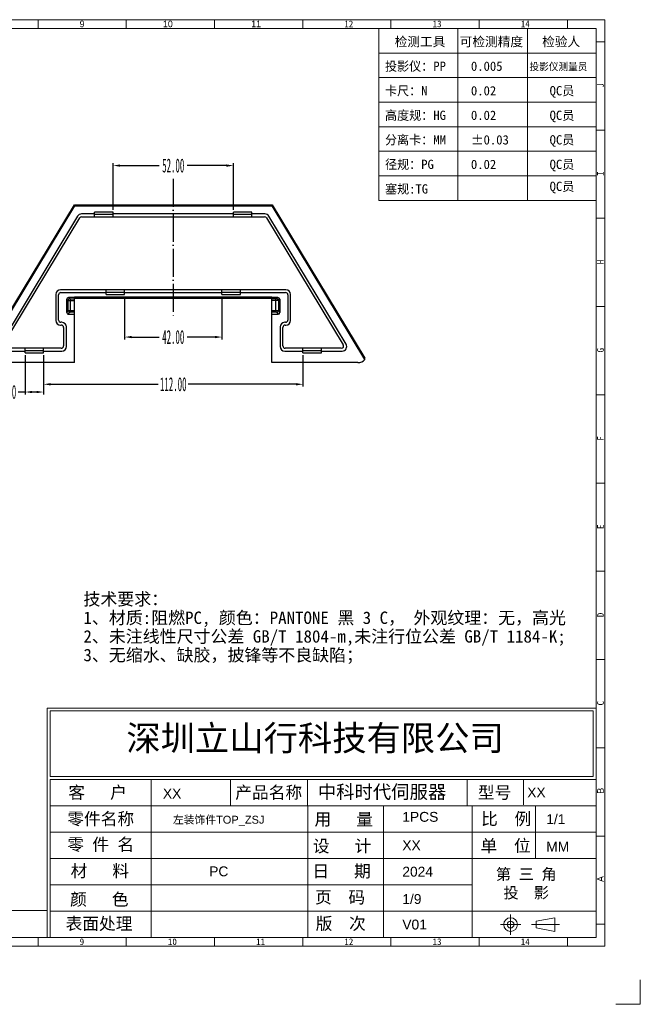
# Model space of a CAD drawing. Header units: millimetres. Extents: x 3062 to 3692, y 2103 to 2548.
# Tile 6 of 6: x 3424 to 3692, y 2103 to 2528. Entities that reach past the tile are written whole.
import ezdxf

# ---------------------------------------------------------------- set-up
doc = ezdxf.new("R2010")
doc.units = ezdxf.units.MM
for name, pattern in [('ACAD_ISO04W100', [30, 24, -3, 0, -3]), ('CENTERLINE', [30, 12, -1.5, 3, -1.5, 12]), ('PHANTOM', [0.8, 0.45, -0.05, 0.1, -0.05, 0.1, -0.05]), ('SLD-实线', [0])]:
    doc.linetypes.add(name, pattern=pattern)
for name, color, linetype in [('35002034-01_DXF_TEXT', 7, 'Continuous'), ('DEFAULT_3', 7, 'PHANTOM'), ('FRAME', 4, 'Continuous'), ('蓝色线', 5, 'SLD-实线')]:
    doc.layers.add(name, color=color, linetype=linetype)
doc.layers.add('框', color=1, linetype='CENTERLINE', lineweight=5)
doc.styles.add('s', font='txt')
doc.styles.add('SIMPLEX', font='SIMPLEX.shx', dxfattribs={"height": 3.5})
doc.styles.add('SLDTEXTSTYLE1', font='TXT', dxfattribs={"width": 0.469})
doc.styles.add('SLDTEXTSTYLE6', font='TXT', dxfattribs={"width": 0.7, "bigfont": 'bigfont'})
doc.styles.add('SLDTEXTSTYLE7', font='TXT', dxfattribs={"width": 0.7})
doc.styles.get("Standard").update_dxf_attribs({"font": 'arial.ttf'})
doc.styles.add('STYLE3', font='swissi.ttf', dxfattribs={"height": 3})
doc.dimstyles.new('副本 SLDDIMSTYLE1', dxfattribs={"dimtxt": 6, "dimasz": 3, "dimexe": 1, "dimexo": 1, "dimgap": 0.875, "dimtad": 0, "dimrnd": 1e-09, "dimzin": 4, "dimdsep": 46, "dimtxsty": 'SLDTEXTSTYLE1', "dimcen": 0.09, "dimclrd": 4, "dimclre": 4, "dimclrt": 6, "dimadec": 0, "dimazin": 0, "dimtfac": 1, "dimtofl": 0, "dimtmove": 0, "dimatfit": 3, "dimfxl": 0, "dimtolj": 1, "dimtzin": 12, "dimarcsym": 0})

# ---------------------------------------------------------------- blocks, each defined once
blk = doc.blocks.new('SW_TABLEANNOTATION_0')
at = {"layer": '蓝色线', "color": 0}
for p, q in [((0, 0), (0, -12.39)), ((95.59, 0), (0, 0)), ((95.59, -12.39), (95.59, 0)), ((0, -4.13), (95.59, -4.13)), ((11.95, -4.13), (11.95, -12.39)), ((21.18, -4.13), (21.18, -12.39)), ((30.4, -4.13), (30.4, -12.39)), ((39.63, -4.13), (39.63, -12.39)), ((51.58, -4.13), (51.58, -12.39)), ((64.89, -4.13), (64.89, -12.39)), ((79.56, -4.13), (79.56, -12.39)), ((0, -8.26), (95.59, -8.26)), ((0, -12.39), (95.59, -12.39))]:
    blk.add_line(p, q, dxfattribs=at)
at = {"layer": '蓝色线', "color": 0, "attachment_point": 1}
for s, insert, char_height, style in [('\\M+196A2\\M+1928D线\\M+190AB\\M+18EDA\\M+190A1\\M+18CF6\\M+18DB7\\M+19776\\M+18B81\\M+18169GB T1804-2000\\M+1816A', (30.32, -0.93), 2.11667, 'SLDTEXTSTYLE6'), ('\\M+18AEE\\M+1967B\\M+18EDA\\M+190A1', (2.2, -5.06), 2.1167, 'SLDTEXTSTYLE6'), ('0.5-3', (14.2, -5.06), 2.117, 'SLDTEXTSTYLE7'), ('\\M+181843-6', (23.43, -5.06), 2.1167, 'SLDTEXTSTYLE6'), ('\\M+181846-30', (32.18, -5.06), 2.1167, 'SLDTEXTSTYLE6'), ('\\M+1818430-120', (41.82, -5.06), 2.1167, 'SLDTEXTSTYLE6'), ('\\M+18184120-400', (53.98, -5.06), 2.1167, 'SLDTEXTSTYLE6'), ('\\M+18184400-1000', (67.5, -5.06), 2.1167, 'SLDTEXTSTYLE6'), ('\\M+181841000-2000', (82.38, -5.06), 2.1167, 'SLDTEXTSTYLE6'), ('\\M+18CF6\\M+18DB7', (4.09, -9.19), 2.1167, 'SLDTEXTSTYLE6'), ('\\M+5A1C00.05', (13.73, -9.19), 2.1167, 'SLDTEXTSTYLE7'), ('\\M+5A1C00.05', (22.95, -9.19), 2.1167, 'SLDTEXTSTYLE7'), ('\\M+5A1C00.1', (32.65, -9.19), 2.1167, 'SLDTEXTSTYLE7'), ('\\M+5A1C00.15', (42.77, -9.19), 2.1167, 'SLDTEXTSTYLE7'), ('\\M+5A1C00.2', (55.87, -9.19), 2.1167, 'SLDTEXTSTYLE7'), ('\\M+5A1C00.3', (69.86, -9.19), 2.1167, 'SLDTEXTSTYLE7'), ('\\M+5A1C00.5', (85.21, -9.19), 2.1167, 'SLDTEXTSTYLE7')]:
    blk.add_mtext(s, dxfattribs=dict(at, insert=insert, char_height=char_height, style=style))
blk = doc.blocks.new('*D87')
at = {"color": 4, "lineweight": -2}
for p, q in [((3425.96, 2383.62), (3425.96, 2366.73)), ((3433.96, 2383.62), (3433.96, 2366.73)), ((3425.96, 2367.73), (3422.96, 2367.73)), ((3430.96, 2367.73), (3428.96, 2367.73))]:
    blk.add_line(p, q, dxfattribs=at)
at = {"color": 4}
for points in [[(3428.96, 2368.23), (3428.96, 2367.23), (3425.96, 2367.73)], [(3430.96, 2368.23), (3430.96, 2367.23), (3433.96, 2367.73)]]:
    blk.add_solid(points, dxfattribs=at)
at = {"layer": 'Defpoints', "color": 0}
for p in [(3425.96, 2384.62), (3433.96, 2384.62), (3433.96, 2367.73)]:
    blk.add_point(p, dxfattribs=at)
at = {"color": 6, "insert": (3418.33, 2367.73), "char_height": 6, "attachment_point": 5, "style": 'SLDTEXTSTYLE1'}
blk.add_mtext('\\A1;8.00', dxfattribs=at)
blk = doc.blocks.new('*D88')
at = {"color": 4, "lineweight": -2}
for p, q in [((3468.96, 2408.87), (3468.96, 2390.46)), ((3510.96, 2408.87), (3510.96, 2390.46)), ((3471.96, 2391.46), (3483.92, 2391.46)), ((3507.96, 2391.46), (3495.99, 2391.46))]:
    blk.add_line(p, q, dxfattribs=at)
at = {"color": 4}
for points in [[(3471.96, 2391.96), (3471.96, 2390.96), (3468.96, 2391.46)], [(3507.96, 2391.96), (3507.96, 2390.96), (3510.96, 2391.46)]]:
    blk.add_solid(points, dxfattribs=at)
at = {"layer": 'Defpoints', "color": 0}
for p in [(3468.96, 2409.87), (3510.96, 2409.87), (3510.96, 2391.46)]:
    blk.add_point(p, dxfattribs=at)
at = {"color": 6, "insert": (3489.96, 2391.46), "char_height": 6, "attachment_point": 5, "style": 'SLDTEXTSTYLE1'}
blk.add_mtext('\\A1;42.00', dxfattribs=at)
blk = doc.blocks.new('*D89')
at = {"color": 4, "lineweight": -2}
for p, q in [((3545.96, 2383.62), (3545.96, 2370.07)), ((3433.96, 2376.48), (3433.96, 2370.07)), ((3436.96, 2371.07), (3483.45, 2371.07)), ((3542.96, 2371.07), (3496.46, 2371.07))]:
    blk.add_line(p, q, dxfattribs=at)
at = {"color": 4}
for points in [[(3436.96, 2371.57), (3436.96, 2370.57), (3433.96, 2371.07)], [(3542.96, 2371.57), (3542.96, 2370.57), (3545.96, 2371.07)]]:
    blk.add_solid(points, dxfattribs=at)
at = {"layer": 'Defpoints', "color": 0}
for p in [(3545.96, 2384.62), (3433.96, 2377.48), (3545.96, 2371.07)]:
    blk.add_point(p, dxfattribs=at)
at = {"color": 6, "insert": (3489.96, 2371.07), "char_height": 6, "attachment_point": 5, "style": 'SLDTEXTSTYLE1'}
blk.add_mtext('\\A1;112.00', dxfattribs=at)
blk = doc.blocks.new('*D90')
at = {"color": 4, "lineweight": -2}
for p, q in [((3463.96, 2446.4), (3463.96, 2466.5)), ((3515.96, 2446.4), (3515.96, 2466.5)), ((3466.96, 2465.5), (3483.92, 2465.5)), ((3512.96, 2465.5), (3495.99, 2465.5))]:
    blk.add_line(p, q, dxfattribs=at)
at = {"color": 4}
for points in [[(3466.96, 2466), (3466.96, 2465), (3463.96, 2465.5)], [(3512.96, 2466), (3512.96, 2465), (3515.96, 2465.5)]]:
    blk.add_solid(points, dxfattribs=at)
at = {"layer": 'Defpoints', "color": 0}
for p in [(3515.96, 2465.5), (3463.96, 2445.4), (3515.96, 2445.4)]:
    blk.add_point(p, dxfattribs=at)
at = {"color": 6, "insert": (3489.96, 2465.5), "char_height": 6, "attachment_point": 5, "style": 'SLDTEXTSTYLE1'}
blk.add_mtext('\\A1;52.00', dxfattribs=at)

msp = doc.modelspace()

# ---------------------------------------------------------------- linework, layer by layer
at = {"color": 7, "linetype": 'Continuous'}
for p, q in [((3447.263, 2448.103), (3407.209, 2381.839)), ((3407.251, 2382.411), (3447.263, 2448.606)), ((3447.263, 2448.103), (3447.263, 2448.606)), ((3447.263, 2448.606), (3532.652, 2448.606)), ((3447.263, 2448.103), (3532.652, 2448.103)), ((3455.958, 2444.603), (3450.365, 2444.603)), ((3455.958, 2443.403), (3455.958, 2445.403)), ((3463.958, 2445.403), (3455.958, 2445.403)), ((3463.958, 2443.403), (3463.958, 2445.403)), ((3515.958, 2444.603), (3463.958, 2444.603)), ((3515.958, 2443.403), (3515.958, 2445.403)), ((3523.958, 2445.403), (3515.958, 2445.403)), ((3523.958, 2443.403), (3523.958, 2445.403)), ((3529.55, 2444.603), (3523.958, 2444.603)), ((3532.652, 2448.103), (3532.652, 2448.606)), ((3532.652, 2448.606), (3572.664, 2382.411)), ((3572.706, 2381.839), (3532.652, 2448.103)), ((3448.654, 2443.638), (3415.297, 2388.454)), ((3416.508, 2388.137), (3449.622, 2442.921)), ((3450.478, 2443.403), (3529.437, 2443.403)), ((3463.958, 2444.403), (3455.958, 2444.403)), ((3523.958, 2444.403), (3515.958, 2444.403)), ((3530.293, 2442.921), (3563.408, 2388.137)), ((3564.618, 2388.454), (3531.262, 2443.638)), ((3538.658, 2411.865), (3441.258, 2411.865)), ((3441.458, 2410.665), (3460.958, 2410.665)), ((3460.958, 2409.865), (3460.958, 2411.865)), ((3460.958, 2410.865), (3468.958, 2410.865)), ((3468.958, 2409.865), (3468.958, 2411.865)), ((3468.958, 2410.665), (3510.958, 2410.665)), ((3510.958, 2409.865), (3510.958, 2411.865)), ((3510.958, 2410.865), (3518.958, 2410.865)), ((3518.958, 2409.865), (3518.958, 2411.865)), ((3518.958, 2410.665), (3538.458, 2410.665)), ((3439.258, 2409.865), (3439.258, 2398.624)), ((3440.458, 2398.824), (3440.458, 2409.665)), ((3443.958, 2402.044), (3443.958, 2407.763)), ((3443.958, 2407.763), (3444.518, 2407.326)), ((3444.518, 2402.763), (3444.518, 2407.326)), ((3444.757, 2408.48), (3445.225, 2408.114)), ((3447.308, 2408.48), (3444.757, 2408.48)), ((3445.579, 2402.335), (3445.579, 2408)), ((3445.579, 2408), (3447.308, 2408)), ((3445.579, 2407.211), (3447.308, 2407.211)), ((3447.308, 2380.419), (3447.308, 2408.665)), ((3532.608, 2408.665), (3447.308, 2408.665)), ((3532.608, 2408.066), (3447.308, 2408.066)), ((3460.958, 2409.865), (3468.958, 2409.865)), ((3510.958, 2409.865), (3518.958, 2409.865)), ((3532.608, 2380.419), (3532.608, 2408.665)), ((3535.158, 2408.48), (3532.608, 2408.48)), ((3534.336, 2408), (3532.608, 2408)), ((3534.336, 2407.211), (3532.608, 2407.211)), ((3534.336, 2402.335), (3534.336, 2408)), ((3535.158, 2408.48), (3534.69, 2408.114)), ((3535.958, 2407.763), (3535.397, 2407.326)), ((3535.397, 2407.326), (3535.397, 2402.763)), ((3535.958, 2407.763), (3535.958, 2402.044)), ((3539.458, 2409.665), (3539.458, 2398.824)), ((3540.658, 2398.624), (3540.658, 2409.865)), ((3443.958, 2402.044), (3444.518, 2402.763)), ((3444.583, 2401.324), (3445.225, 2402.148)), ((3445.579, 2402.95), (3447.308, 2402.95)), ((3445.579, 2402.335), (3447.308, 2402.335)), ((3532.608, 2402.95), (3534.336, 2402.95)), ((3532.608, 2402.335), (3534.336, 2402.335)), ((3534.69, 2402.148), (3535.332, 2401.324)), ((3535.397, 2402.763), (3535.958, 2402.044)), ((3441.808, 2397.824), (3441.458, 2397.824)), ((3444.583, 2401.324), (3447.308, 2401.324)), ((3532.608, 2401.324), (3535.332, 2401.324)), ((3538.458, 2397.824), (3538.108, 2397.824)), ((3441.258, 2396.624), (3441.608, 2396.624)), ((3442.608, 2395.624), (3442.608, 2387.619)), ((3443.808, 2387.419), (3443.808, 2395.824)), ((3536.108, 2395.824), (3536.108, 2387.419)), ((3537.308, 2387.619), (3537.308, 2395.624)), ((3538.308, 2396.624), (3538.658, 2396.624)), ((3417.009, 2385.419), (3425.958, 2385.419)), ((3441.608, 2386.619), (3417.363, 2386.619)), ((3425.958, 2384.619), (3425.958, 2386.619)), ((3425.958, 2385.619), (3433.958, 2385.619)), ((3433.958, 2384.619), (3433.958, 2386.619)), ((3433.958, 2385.419), (3441.808, 2385.419)), ((3538.108, 2385.419), (3545.958, 2385.419)), ((3562.552, 2386.619), (3538.308, 2386.619)), ((3545.958, 2384.619), (3545.958, 2386.619)), ((3545.958, 2385.619), (3553.958, 2385.619)), ((3553.958, 2384.619), (3553.958, 2386.619)), ((3553.958, 2385.419), (3562.906, 2385.419)), ((3425.958, 2384.619), (3433.958, 2384.619)), ((3545.958, 2384.619), (3553.958, 2384.619)), ((3447.308, 2380.419), (3410.211, 2380.419)), ((3569.704, 2380.419), (3532.608, 2380.419))]:
    msp.add_line(p, q, dxfattribs=at)
for centre, radius, start, end in [((3450.365, 2442.603), 2, 90, 148.84879), ((3529.55, 2442.603), 2, 31.15121, 90), ((3450.478, 2442.403), 1, 90, 148.84879), ((3529.437, 2442.403), 1, 31.15121, 90), ((3441.258, 2409.865), 2, 90, 180), ((3441.458, 2409.665), 1, 90, 180), ((3538.458, 2409.665), 1, 0, 90), ((3538.658, 2409.865), 2, 0, 90), ((3441.258, 2398.624), 2, 180, 270), ((3441.458, 2398.824), 1, 180, 270), ((3441.808, 2395.824), 2, 0, 90), ((3538.108, 2395.824), 2, 90, 180), ((3538.458, 2398.824), 1, 270, 0), ((3538.658, 2398.624), 2, 270, 0), ((3441.608, 2395.624), 1, 0, 90), ((3538.308, 2395.624), 1, 90, 180), ((3441.608, 2387.619), 1, 270, 0), ((3441.808, 2387.419), 2, 270, 0), ((3538.108, 2387.419), 2, 180, 270), ((3538.308, 2387.619), 1, 180, 270), ((3562.552, 2387.619), 1, 270, 31.15121), ((3562.906, 2387.419), 2, 270, 31.15121)]:
    msp.add_arc(centre, radius, start, end, dxfattribs=at)
for centre, major_axis, ratio, start_param, end_param in [((3445.372, 2407.211), (1.274, -0.993), 0.6191955, 2.4705474, 3.5914682), ((3534.543, 2407.211), (1.274, 0.993), 0.6191955, -0.4498755, 0.6710453), ((3445.372, 2402.95), (1.174, 1.505), 0.5238447, -3.733068, -2.7537469), ((3534.543, 2402.95), (-1.174, 1.505), 0.5238447, -3.5294384, -2.5501174), ((3569.675, 2384.572), (0.402, -4.135), 0.9628341, -0.0934521, 0.7588934), ((3573.336, 2346.965), (-9.167, 130.609), 0.0143728, -1.3015218, -1.2969692)]:
    msp.add_ellipse(centre, major_axis=major_axis, ratio=ratio, start_param=start_param, end_param=end_param, dxfattribs=at)
for points, knots in [([(3444.518, 2407.326), (3444.585, 2407.496), (3444.781, 2407.805), (3445.067, 2408.037), (3445.225, 2408.114)], [0, 0, 0, 0, 0.509502, 1, 1, 1, 1]), ([(3444.518, 2407.326), (3444.677, 2407.284), (3445.03, 2407.229), (3445.386, 2407.211), (3445.579, 2407.211)], [0, 0, 0, 0, 0.4598827, 1, 1, 1, 1]), ([(3445.225, 2408.114), (3445.248, 2408.097), (3445.353, 2408.029), (3445.482, 2408), (3445.579, 2408)], [0, 0, 0, 0, 0.2256059, 1, 1, 1, 1]), ([(3534.69, 2408.114), (3534.668, 2408.097), (3534.562, 2408.029), (3534.433, 2408), (3534.336, 2408)], [0, 0, 0, 0, 0.2256008, 1, 1, 1, 1]), ([(3535.397, 2407.326), (3535.238, 2407.284), (3534.885, 2407.229), (3534.529, 2407.211), (3534.336, 2407.211)], [0, 0, 0, 0, 0.4598774, 1, 1, 1, 1]), ([(3534.69, 2408.114), (3534.848, 2408.037), (3535.134, 2407.805), (3535.331, 2407.496), (3535.397, 2407.326)], [0, 0, 0, 0, 0.490498, 1, 1, 1, 1]), ([(3444.518, 2402.763), (3444.671, 2402.828), (3445.024, 2402.921), (3445.385, 2402.95), (3445.579, 2402.95)], [0, 0, 0, 0, 0.4616861, 1, 1, 1, 1]), ([(3445.225, 2402.148), (3445.081, 2402.218), (3444.817, 2402.396), (3444.602, 2402.632), (3444.518, 2402.763)], [0, 0, 0, 0, 0.5090782, 1, 1, 1, 1]), ([(3445.225, 2402.148), (3445.266, 2402.199), (3445.369, 2402.295), (3445.507, 2402.335), (3445.579, 2402.335)], [0, 0, 0, 0, 0.4782539, 1, 1, 1, 1]), ([(3534.336, 2402.95), (3534.53, 2402.95), (3534.892, 2402.921), (3535.244, 2402.828), (3535.397, 2402.763)], [0, 0, 0, 0, 0.5382555, 1, 1, 1, 1]), ([(3534.336, 2402.335), (3534.408, 2402.335), (3534.547, 2402.295), (3534.65, 2402.199), (3534.69, 2402.148)], [0, 0, 0, 0, 0.5216585, 1, 1, 1, 1]), ([(3534.69, 2402.148), (3534.834, 2402.218), (3535.098, 2402.396), (3535.313, 2402.632), (3535.397, 2402.763)], [0, 0, 0, 0, 0.5090782, 1, 1, 1, 1])]:
    msp.add_open_spline(points, degree=3, knots=knots, dxfattribs=at)
at = {"layer": 'DEFAULT_3', "color": 1, "linetype": 'ACAD_ISO04W100', "ltscale": 0.5}
msp.add_line((3489.958, 2459.719), (3489.958, 2400.142), dxfattribs=at)
at = {"layer": '框', "color": 1, "linetype": 'Continuous', "lineweight": 15}
for p, q in [((3431.548, 2524.679), (3431.548, 2528.489)), ((3469.652, 2524.679), (3469.652, 2528.489)), ((3507.755, 2524.679), (3507.755, 2528.489)), ((3545.859, 2524.679), (3545.859, 2528.489)), ((3545.859, 2524.679), (3545.859, 2528.489)), ((3583.963, 2524.679), (3583.963, 2528.489)), ((3622.067, 2524.679), (3622.067, 2528.489)), ((3660.17, 2524.679), (3660.17, 2528.489)), ((3470.656, 2524.679), (3672.554, 2524.679)), ((3578.755, 2524.679), (3578.755, 2450.491)), ((3612.917, 2524.679), (3612.917, 2450.491)), ((3642.994, 2524.679), (3642.994, 2450.491)), ((3672.554, 2524.679), (3672.554, 2450.491)), ((3676.364, 2518.964), (3672.554, 2518.964)), ((3578.755, 2514.081), (3672.554, 2514.081)), ((3578.755, 2503.483), (3672.554, 2503.483)), ((3578.755, 2492.884), (3672.554, 2492.884)), ((3578.755, 2482.286), (3672.554, 2482.286)), ((3676.364, 2480.86), (3672.554, 2480.86)), ((3578.755, 2471.688), (3672.554, 2471.688)), ((3578.755, 2461.09), (3672.554, 2461.09)), ((3578.755, 2450.491), (3672.554, 2450.491)), ((3676.364, 2442.756), (3672.554, 2442.756)), ((3676.364, 2404.652), (3672.554, 2404.652)), ((3676.364, 2366.549), (3672.554, 2366.549)), ((3676.364, 2328.445), (3672.554, 2328.445)), ((3676.364, 2290.341), (3672.554, 2290.341)), ((3676.364, 2252.237), (3672.554, 2252.237)), ((3435.518, 2231.298), (3672.554, 2231.298)), ((3435.518, 2231.298), (3435.518, 2132.21)), ((3436.766, 2230.05), (3671.307, 2230.05)), ((3436.766, 2230.05), (3436.766, 2201.731)), ((3671.307, 2230.05), (3671.307, 2201.731)), ((3676.364, 2214.134), (3672.554, 2214.134)), ((3436.766, 2201.731), (3671.307, 2201.731)), ((3436.766, 2200.483), (3672.554, 2200.483)), ((3436.766, 2200.483), (3436.766, 2132.21)), ((3480.43, 2200.483), (3480.43, 2132.21)), ((3514.699, 2200.483), (3514.699, 2189.099)), ((3547.891, 2189.099), (3547.891, 2200.483)), ((3616.865, 2189.099), (3616.865, 2200.483)), ((3641.256, 2200.483), (3641.256, 2189.45)), ((3436.766, 2189.099), (3672.554, 2189.099)), ((3548.029, 2189.099), (3548.029, 2132.21)), ((3580.812, 2189.099), (3580.812, 2132.21)), ((3619.044, 2189.099), (3619.044, 2132.21)), ((3646.476, 2166.216), (3646.476, 2188.984)), ((3436.766, 2177.715), (3672.554, 2177.715)), ((3676.364, 2176.03), (3672.554, 2176.03)), ((3436.766, 2166.331), (3672.554, 2166.331)), ((3436.766, 2154.947), (3619.044, 2154.947)), ((3436.766, 2143.563), (3672.554, 2143.563)), ((3635.64, 2133.39), (3635.64, 2142.206)), ((3646.698, 2139.268), (3654.815, 2140.737)), ((3646.698, 2139.268), (3646.698, 2136.329)), ((3654.815, 2140.737), (3654.815, 2134.859)), ((3631.232, 2137.798), (3640.048, 2137.798)), ((3644.697, 2137.798), (3656.735, 2137.798)), ((3646.698, 2136.329), (3654.815, 2134.859)), ((3676.364, 2137.926), (3672.554, 2137.926)), ((3431.548, 2128.4), (3431.548, 2132.21)), ((3469.652, 2128.4), (3469.652, 2132.21)), ((3507.755, 2128.4), (3507.755, 2132.21)), ((3545.859, 2128.4), (3545.859, 2132.21)), ((3583.963, 2128.4), (3583.963, 2132.21)), ((3622.067, 2128.4), (3622.067, 2132.21)), ((3660.17, 2128.4), (3660.17, 2132.21))]:
    msp.add_line(p, q, dxfattribs=at)
for points in [[(3110.524, 2128.4), (3676.364, 2128.4), (3676.364, 2528.489), (3110.524, 2528.489)], [(3114.334, 2132.21), (3672.554, 2132.21), (3672.554, 2524.679), (3114.334, 2524.679)], [(3349.818, 2132.21), (3435.518, 2132.21), (3435.518, 2143.858), (3349.818, 2143.858)]]:
    msp.add_lwpolyline(points, close=True, dxfattribs=at)
msp.add_lwpolyline([(3681.089, 2103.364), (3691.687, 2103.364), (3691.687, 2113.962)], dxfattribs=at)
for radius in [2.939, 1.469]:
    msp.add_circle((3635.64, 2137.798), radius, dxfattribs=at)

# ---------------------------------------------------------------- block references
at = {"layer": '蓝色线', "xscale": 1.905187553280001, "yscale": 1.905187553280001, "zscale": 1.905187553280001}
msp.add_blockref('SW_TABLEANNOTATION_0', (3114.334, 2524.679), dxfattribs=at)

# ---------------------------------------------------------------- texts
at = {"layer": '35002034-01_DXF_TEXT', "color": 2, "linetype": 'Continuous', "insert": (3451.168, 2280.999), "char_height": 5.36537, "width": 271.12236, "attachment_point": 1, "line_spacing_factor": 0.9}
msp.add_mtext('{\\fSimSun|b0|i0|c134|p2;技术要求：\\P1、材质:阻燃PC, 颜色：PANTONE 黑 3 C， 外观纹理：无，高光\\P2、未注线性尺寸公差 GB/T 1804-m,未注行位公差 GB/T 1184-K;\\P3、无缩水、缺胶，披锋等不良缺陷；}', dxfattribs=at)
at = {"layer": 'FRAME', "color": 3, "lineweight": 0, "style": 'STYLE3'}
for tag, p, s, height in [('中科时代伺服器', (3552.383, 2192.183), 'XXXX', 5.8117), ('XX', (3485.502, 2192.217), 'XX', 4.2619), ('XX', (3642.851, 2192.708), '项目名称', 4.2619), ('左装饰件TOP_ZSJ', (3489.848, 2181.361), '1*1', 3.4096), ('1PCS', (3588.902, 2182.17), '', 4.262), ('1/1', (3651.053, 2181.173), '', 4.262), ('XX', (3588.902, 2169.866), '', 4.262), ('MM', (3651.053, 2169.291), 'MM', 4.2619), ('PC', (3505.493, 2158.643), '', 4.262), ('2024', (3588.902, 2158.507), '', 4.262), ('1/9', (3588.902, 2146.683), '1', 4.262), ('V01', (3588.902, 2135.67), 'A/01', 4.2619)]:
    msp.add_attdef(tag, p, s, height=height, dxfattribs=at)
at = {"layer": '框', "color": 1, "linetype": 'Continuous', "lineweight": 15}
for s, insert, char_height, width, attachment_point in [('{\\fU+FFB7ￂￋￎ_GB|b0|i0|c134|p49;9}', (3451.662, 2528.101), 2.85778, 1.47519, 3), ('{\\fU+FFB7ￂￋￎ_GB|b0|i0|c134|p49;10}', (3489.766, 2528.101), 2.85778, 1.47519, 3), ('{\\fU+FFB7ￂￋￎ_GB|b0|i0|c134|p49;11}', (3527.869, 2528.101), 2.85778, 1.47519, 3), ('{\\fFangSong_GB2312|b0|i0|c134|p49;12}', (3563.849, 2528.101), 2.85778, 1.47514, 1), ('{\\fFangSong_GB2312|b0|i0|c134|p49;13}', (3601.953, 2528.101), 2.85778, 1.47519, 1), ('{\\fFangSong_GB2312|b0|i0|c134|p49;14}', (3640.056, 2528.101), 2.85778, 1.47519, 1), ('{\\fKaiTi_GB2312|b0|i0|c134|p49;检测工具}', (3585.605, 2521.018), 4.01092, 40.94472, 1), ('{\\fKaiTi_GB2312|b0|i0|c134|p49;可检测精度}', (3613.677, 2521.018), 4.01092, 40.94472, 1), ('{\\fKaiTi_GB2312|b0|i0|c134|p49;检验人}', (3649.306, 2521.018), 4.01092, 40.94472, 1), ('{\\fKaiTi_GB2312|b0|i0|c134|p49;0.005}', (3618.542, 2510.419), 4.01092, 40.94472, 1), ('{\\fKaiTi_GB2312|b0|i0|c134|p49;0.02}', (3618.542, 2499.821), 4.01092, 40.94472, 1), ('{\\fKaiTi_GB2312|b0|i0|c134|p49;0.02}', (3618.542, 2489.223), 4.01092, 40.94472, 1), ('{\\fKaiTi_GB2312|b0|i0|c134|p49;0.02}', (3618.542, 2468.026), 4.01092, 40.94472, 1), ('{\\fSimSun|b0|i0|c134|p2;深圳立山行科技有限公司}', (3469.706, 2223.746), 10.86512, 170.7493, 1), ('{\\fKaiTi_GB2312|b0|i0|c134|p49;\\H0.9645x;第 三 角\\P 投  影}', (3629.299, 2161.947), 4.99023, 30.3053, 1), ('{\\fFangSong_GB2312|b0|i0|c134|p49;9}', (3449.538, 2131.822), 2.85778, 1.47514, 1), ('{\\fFangSong_GB2312|b0|i0|c134|p49;10}', (3487.641, 2131.822), 2.85771, 1.47519, 1), ('{\\fFangSong_GB2312|b0|i0|c134|p49;11}', (3525.745, 2131.822), 2.85778, 1.47519, 1), ('{\\fFangSong_GB2312|b0|i0|c134|p49;12}', (3563.849, 2131.822), 2.85778, 1.47514, 1), ('{\\fFangSong_GB2312|b0|i0|c134|p49;13}', (3601.953, 2131.822), 2.85778, 1.47519, 1), ('{\\fFangSong_GB2312|b0|i0|c134|p49;14}', (3640.056, 2131.822), 2.85778, 1.47519, 1)]:
    msp.add_mtext(s, dxfattribs=dict(at, insert=insert, char_height=char_height, width=width, attachment_point=attachment_point))
for s, insert, char_height, width, attachment_point, style in [('投影仪：PP', (3581.411, 2510.419), 4.0109, 40.94472, 1, 's'), ('投影仪测量员', (3643.814, 2509.836), 3.2087, 32.75578, 1, 's'), ('卡尺：N', (3581.411, 2499.821), 4.0109, 40.94472, 1, 's'), ('QC员', (3652.513, 2499.821), 4.0109, 40.94472, 1, 's'), ('高度规：HG', (3581.411, 2489.223), 4.0109, 40.94472, 1, 's'), ('QC员', (3652.513, 2489.223), 4.0109, 40.94472, 1, 's'), ('分离卡：MM', (3581.411, 2478.625), 4.0109, 40.94472, 1, 's'), ('%%P0.03', (3618.542, 2478.625), 4.0109, 40.94472, 1, 's'), ('QC员', (3652.513, 2478.625), 4.0109, 40.94472, 1, 's'), ('径规：PG', (3581.411, 2468.026), 4.0109, 40.94472, 1, 's'), ('QC员', (3652.513, 2468.026), 4.0109, 40.94472, 1, 's'), ('塞规:TG', (3581.411, 2457.428), 4.0109, 40.94472, 1, 's'), ('QC员', (3652.513, 2458.533), 4.0109, 40.94472, 1, 's'), ('{\\fKaiTi_GB2312|b0|i0|c134|p49;客   户}', (3457.27, 2194.534), 5.29442, 43.81917, 5, 'SIMPLEX'), ('{\\fKaiTi_GB2312|b0|i0|c134|p49;产品名称}', (3531.195, 2194.534), 5.29442, 43.81917, 5, 'SIMPLEX'), ('{\\fKaiTi_GB2312|b0|i0|c134|p49;型号}', (3628.757, 2194.534), 5.29442, 43.81917, 5, 'SIMPLEX'), ('{\\fSimSun|b0|i0|c134|p2;零件名称}', (3458.623, 2183.15), 5.29442, 43.81917, 5, 'SIMPLEX'), ('{\\fSimSun|b0|i0|c134|p2;用   量}', (3563.582, 2182.972), 5.29442, 43.81917, 5, 'SIMPLEX'), ('{\\fKaiTi_GB2312|b0|i0|c134|p49;比  例}', (3633.747, 2183.159), 5.29442, 43.81917, 5, 'SIMPLEX'), ('{\\fSimSun|b0|i0|c134|p2;零 件 名}', (3458.623, 2172.076), 5.29442, 43.81917, 5, 'SIMPLEX'), ('{\\fSimSun|b0|i0|c134|p2;设   计}', (3562.853, 2171.404), 5.29442, 37.68542, 5, 'SIMPLEX'), ('{\\fKaiTi_GB2312|b0|i0|c134|p49;单  位 }', (3633.504, 2171.548), 5.29442, 43.81917, 5, 'SIMPLEX'), ('{\\fSimSun|b0|i0|c134|p2;材   料}', (3458.253, 2160.692), 5.29442, 43.81917, 5, 'SIMPLEX'), ('{\\fSimSun|b0|i0|c134|p2;日   期}', (3562.658, 2160.564), 5.29442, 43.81917, 5, 'SIMPLEX'), ('{\\fSimSun|b0|i0|c134|p2;颜   色}', (3458.018, 2148.378), 5.29442, 43.81917, 5, 'SIMPLEX'), ('{\\fSimSun|b0|i0|c134|p2;页\\fKaiTi_GB2312|b0|i0|c134|p49;  \\fSimSun|b0|i0|c134|p2;码}', (3562.026, 2149.308), 5.29442, 43.81917, 5, 'SIMPLEX'), ('{\\fSimSun|b0|i0|c134|p2;表面处理}', (3457.905, 2137.924), 5.29442, 43.81917, 5, 'SIMPLEX'), ('{\\fKaiTi_GB2312|b0|i0|c134|p49;版  次}', (3562.305, 2137.924), 5.29442, 43.81917, 5, 'SIMPLEX')]:
    msp.add_mtext(s, dxfattribs=dict(at, insert=insert, char_height=char_height, width=width, attachment_point=attachment_point, style=style))
at = {"layer": '框', "color": 1, "linetype": 'Continuous', "lineweight": 15, "char_height": 2.858, "width": 3.81038, "attachment_point": 1, "rotation": 90, "style": 's'}
for s, insert in [('J', (3673.049, 2499.116)), ('I', (3673.049, 2461.012)), ('H', (3673.049, 2422.908)), ('G', (3673.049, 2384.805)), ('F', (3673.049, 2346.701)), ('E', (3673.049, 2308.597)), ('D', (3673.049, 2270.493)), ('C', (3673.049, 2232.39))]:
    msp.add_mtext(s, dxfattribs=dict(at, insert=insert))
at = {"layer": '框', "color": 1, "linetype": 'Continuous', "lineweight": 15, "char_height": 2.85778, "width": 3.81038, "attachment_point": 1, "rotation": 90}
for s, insert in [('{\\f\uffbfﾬￌﾣﾤ_GB2312|b0|i0|c134|p49;B}', (3673.049, 2194.286)), ('{\\f\uffbfﾬￌﾣﾤ_GB2312|b0|i0|c134|p49;A}', (3673.049, 2156.182))]:
    msp.add_mtext(s, dxfattribs=dict(at, insert=insert))

# ---------------------------------------------------------------- dimensions: what is measured, and where the dimension line sits
for base, p1, p2, picture, middle in [((3515.958, 2465.5), (3463.958, 2445.403), (3515.958, 2445.403), '*D90', (3489.958, 2465.5)), ((3510.958, 2391.464), (3468.958, 2409.865), (3510.958, 2409.865), '*D88', (3489.958, 2391.464)), ((3545.958, 2371.071), (3433.958, 2377.477), (3545.958, 2384.619), '*D89', (3489.958, 2371.071))]:
    dim = msp.add_linear_dim(base=base, p1=p1, p2=p2, dimstyle='副本 SLDDIMSTYLE1')
    dim.commit()
    dim.dimension.update_dxf_attribs({"geometry": picture, "text_midpoint": middle})
dim = msp.add_linear_dim(base=(3433.958, 2367.726), p1=(3425.958, 2384.619), p2=(3433.958, 2384.619), dimstyle='副本 SLDDIMSTYLE1')
dim.commit()
dim.dimension.update_dxf_attribs({"geometry": '*D87', "text_midpoint": (3418.331, 2367.726), "dimtype": 160})

doc.saveas('drawing.dxf')
